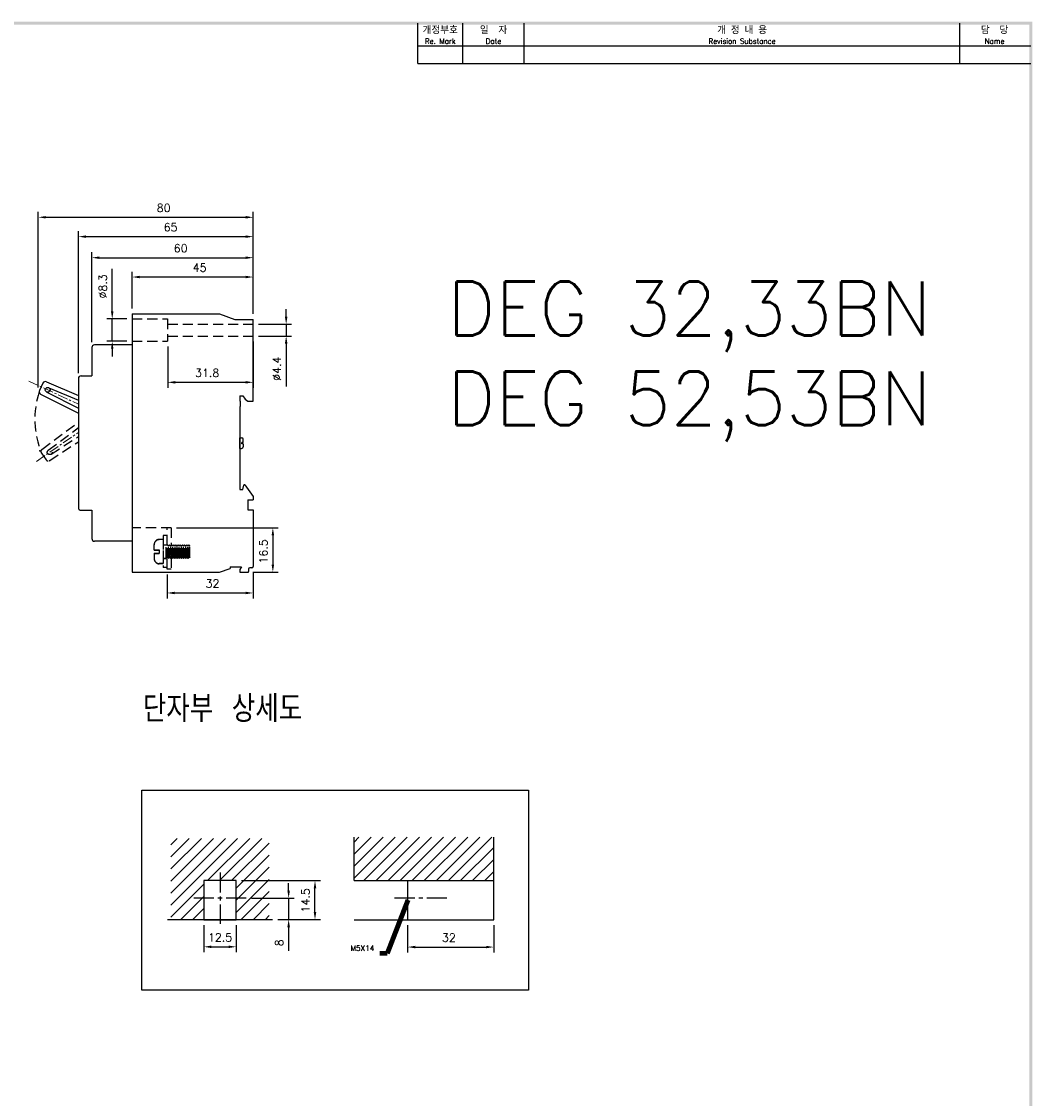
# Model space of a CAD drawing. Extents: x 2148 to 5472, y -907 to 1378.
# Tile 6 of 6: x 5092 to 5468, y 973 to 1374. Entities that reach past the tile are written whole.
import ezdxf

# ---------------------------------------------------------------- set-up
doc = ezdxf.new("R2010")
doc.units = 0
doc.header["$LTSCALE"] = 3
doc.header["$MEASUREMENT"] = 0
doc.linetypes.add('CENTER', pattern=[2, 1.25, -0.25, 0.25, -0.25])
doc.linetypes.add('HIDDEN', pattern=[0.375, 0.25, -0.125])
doc.layers.get('Defpoints').update_dxf_attribs({"linetype": 'CONTINUOUS'})
for name, color, linetype in [('cen', 1, 'CENTER'), ('Device', 7, 'CONTINUOUS'), ('di', 3, 'CONTINUOUS'), ('DIM', 3, 'CONTINUOUS'), ('dimtaxt', 3, 'CONTINUOUS'), ('dwg', 7, 'CONTINUOUS'), ('hi', 5, 'HIDDEN'), ('text', 3, 'CONTINUOUS')]:
    doc.layers.add(name, color=color, linetype=linetype)
doc.styles.add('KIM', font='ROMANS.shx', dxfattribs={"height": 5, "bigfont": 'GSG1.shx'})
doc.styles.get("Standard").update_dxf_attribs({"font": 'romans.shx', "height": 3, "bigfont": 'ghs.shx'})
doc.dimstyles.get("Standard").update_dxf_attribs({"dimtxt": 0.18, "dimasz": 0.18, "dimexe": 0.18, "dimexo": 0.0625, "dimgap": 0.09, "dimtad": 0, "dimtih": 1, "dimtoh": 1, "dimdec": 4, "dimzin": 0, "dimdsep": 46, "dimtxsty": 'Standard', "dimcen": 0.09, "dimadec": 0, "dimazin": 0, "dimtfac": 1, "dimtdec": 4, "dimtofl": 0, "dimtmove": 0, "dimatfit": 3, "dimfxl": 0, "dimtolj": 1, "dimtzin": 0, "dimarcsym": 0})
doc.dimstyles.new('STANDARD$0', dxfattribs={"dimtxt": 5, "dimasz": 5, "dimexe": 1, "dimexo": 2, "dimgap": 2, "dimtad": 1, "dimdec": 4, "dimzin": 12, "dimdsep": 46, "dimtxsty": 'KIM', "dimcen": -1, "dimdle": 0.1, "dimadec": 0, "dimazin": 0, "dimtfac": 1, "dimtdec": 4, "dimtmove": 0, "dimatfit": 3, "dimfxl": 0, "dimtolj": 1, "dimtzin": 0, "dimarcsym": 0})

# ---------------------------------------------------------------- blocks, each defined once
blk = doc.blocks.new('*D137')
at = {"layer": 'Defpoints', "color": 0}
for p in [(5146.22, 1169.96), (5178.22, 1170.96), (5178.22, 1161.14)]:
    blk.add_point(p, dxfattribs=at)
at = {"layer": 'di'}
for p, q in [((5146.22, 1167.96), (5146.22, 1159.14)), ((5178.22, 1168.96), (5178.22, 1159.14)), ((5149.02, 1161.14), (5175.42, 1161.14))]:
    blk.add_line(p, q, dxfattribs=at)
for points in [[(5149.02, 1161.61), (5149.02, 1160.68), (5146.22, 1161.14)], [(5175.42, 1161.61), (5175.42, 1160.68), (5178.22, 1161.14)]]:
    blk.add_solid(points, dxfattribs=at)
at = {"layer": 'di', "insert": (5163.09, 1164.64), "char_height": 3, "attachment_point": 5}
blk.add_mtext('\\A1;32', dxfattribs=at)
blk = doc.blocks.new('*D141')
at = {"layer": 'Defpoints', "color": 0}
for p in [(5178.22, 1300.81), (5178.22, 1262.86), (5098.31, 1235.52)]:
    blk.add_point(p, dxfattribs=at)
at = {"layer": 'di'}
for p, q in [((5098.31, 1237.52), (5098.31, 1302.81)), ((5178.22, 1264.86), (5178.22, 1302.81)), ((5101.11, 1300.81), (5175.42, 1300.81))]:
    blk.add_line(p, q, dxfattribs=at)
for points in [[(5101.11, 1301.28), (5101.11, 1300.34), (5098.31, 1300.81)], [(5175.42, 1301.28), (5175.42, 1300.34), (5178.22, 1300.81)]]:
    blk.add_solid(points, dxfattribs=at)
at = {"layer": 'di', "insert": (5144.94, 1304.31), "char_height": 3, "attachment_point": 5}
blk.add_mtext('\\A1;80', dxfattribs=at)
blk = doc.blocks.new('*D142')
at = {"layer": 'Defpoints', "color": 0}
for p in [(5178.22, 1293.62), (5178.22, 1262.86), (5113.22, 1240.86)]:
    blk.add_point(p, dxfattribs=at)
at = {"layer": 'di'}
for p, q in [((5113.22, 1242.86), (5113.22, 1295.62)), ((5116.02, 1293.62), (5175.42, 1293.62)), ((5178.22, 1264.86), (5178.22, 1295.62))]:
    blk.add_line(p, q, dxfattribs=at)
for points in [[(5116.02, 1294.08), (5116.02, 1293.15), (5113.22, 1293.62)], [(5175.42, 1294.08), (5175.42, 1293.15), (5178.22, 1293.62)]]:
    blk.add_solid(points, dxfattribs=at)
at = {"layer": 'di', "insert": (5147.51, 1297.12), "char_height": 3, "attachment_point": 5}
blk.add_mtext('\\A1;65', dxfattribs=at)
blk = doc.blocks.new('*D143')
at = {"layer": 'Defpoints', "color": 0}
for p in [(5178.22, 1285.79), (5178.22, 1262.86), (5118.22, 1252.36)]:
    blk.add_point(p, dxfattribs=at)
at = {"layer": 'di'}
for p, q in [((5118.22, 1254.36), (5118.22, 1287.79)), ((5121.02, 1285.79), (5175.42, 1285.79)), ((5178.22, 1264.86), (5178.22, 1287.79))]:
    blk.add_line(p, q, dxfattribs=at)
for points in [[(5121.02, 1286.25), (5121.02, 1285.32), (5118.22, 1285.79)], [(5175.42, 1286.25), (5175.42, 1285.32), (5178.22, 1285.79)]]:
    blk.add_solid(points, dxfattribs=at)
at = {"layer": 'di', "insert": (5151.24, 1289.29), "char_height": 3, "attachment_point": 5}
blk.add_mtext('\\A1;60', dxfattribs=at)
blk = doc.blocks.new('*D138')
at = {"layer": 'Defpoints', "color": 0}
for p in [(5133.22, 1278.59), (5133.22, 1264.86), (5178.22, 1262.86)]:
    blk.add_point(p, dxfattribs=at)
at = {"layer": 'di'}
for p, q in [((5133.22, 1266.86), (5133.22, 1280.59)), ((5175.42, 1278.59), (5136.02, 1278.59)), ((5178.22, 1264.86), (5178.22, 1280.59))]:
    blk.add_line(p, q, dxfattribs=at)
for points in [[(5136.02, 1279.06), (5136.02, 1278.13), (5133.22, 1278.59)], [(5175.42, 1279.06), (5175.42, 1278.13), (5178.22, 1278.59)]]:
    blk.add_solid(points, dxfattribs=at)
at = {"layer": 'di', "insert": (5158.3, 1282.09), "char_height": 3, "attachment_point": 5}
blk.add_mtext('\\A1;45', dxfattribs=at)
blk = doc.blocks.new('*D171')
at = {"layer": 'Defpoints', "color": 0}
for p in [(5147.72, 1185.36), (5176.32, 1168.86), (5185.53, 1168.86)]:
    blk.add_point(p, dxfattribs=at)
at = {"layer": 'di'}
for p, q in [((5149.72, 1185.36), (5187.53, 1185.36)), ((5185.53, 1182.56), (5185.53, 1171.66)), ((5178.32, 1168.86), (5187.53, 1168.86))]:
    blk.add_line(p, q, dxfattribs=at)
for points in [[(5185.06, 1182.56), (5185.99, 1182.56), (5185.53, 1185.36)], [(5185.06, 1171.66), (5185.99, 1171.66), (5185.53, 1168.86)]]:
    blk.add_solid(points, dxfattribs=at)
at = {"layer": 'di', "insert": (5182.03, 1176.6), "char_height": 3, "attachment_point": 5, "rotation": 90}
blk.add_mtext('\\A1;16.5', dxfattribs=at)
blk = doc.blocks.new('*D149')
at = {"layer": 'Defpoints', "color": 0}
for p in [(5146.42, 1254.71), (5178.22, 1256.66), (5178.22, 1239.46)]:
    blk.add_point(p, dxfattribs=at)
at = {"layer": 'di'}
for p, q in [((5178.22, 1254.66), (5178.22, 1237.46)), ((5146.42, 1252.71), (5146.42, 1237.46)), ((5149.22, 1239.46), (5175.42, 1239.46))]:
    blk.add_line(p, q, dxfattribs=at)
for points in [[(5149.22, 1239.92), (5149.22, 1238.99), (5146.42, 1239.46)], [(5175.42, 1239.92), (5175.42, 1238.99), (5178.22, 1239.46)]]:
    blk.add_solid(points, dxfattribs=at)
at = {"layer": 'di', "insert": (5161.12, 1242.96), "char_height": 3, "attachment_point": 5}
blk.add_mtext('\\A1;31.8', dxfattribs=at)
blk = doc.blocks.new('*D176')
at = {"layer": 'Defpoints', "color": 0}
for p in [(5175.63, 1047.69), (5191.4, 1047.69), (5185.38, 1039.69)]:
    blk.add_point(p, dxfattribs=at)
at = {"layer": 'di'}
for p, q in [((5191.4, 1050.49), (5191.4, 1053.29)), ((5177.63, 1047.69), (5193.4, 1047.69)), ((5191.4, 1047.69), (5191.4, 1039.69)), ((5187.38, 1039.69), (5193.4, 1039.69)), ((5191.4, 1036.89), (5191.4, 1028.09))]:
    blk.add_line(p, q, dxfattribs=at)
for points in [[(5190.93, 1050.49), (5191.87, 1050.49), (5191.4, 1047.69)], [(5190.93, 1036.89), (5191.87, 1036.89), (5191.4, 1039.69)]]:
    blk.add_solid(points, dxfattribs=at)
at = {"layer": 'di', "insert": (5187.9, 1031.09), "char_height": 3, "attachment_point": 5, "rotation": 90}
blk.add_mtext('\\A1;8', dxfattribs=at)
blk = doc.blocks.new('*D177')
at = {"layer": 'Defpoints', "color": 0}
for p in [(5171.89, 1054.19), (5201.2, 1054.19), (5185.88, 1039.69)]:
    blk.add_point(p, dxfattribs=at)
at = {"layer": 'di'}
for p, q in [((5173.89, 1054.19), (5203.2, 1054.19)), ((5201.2, 1042.49), (5201.2, 1051.39)), ((5187.88, 1039.69), (5203.2, 1039.69))]:
    blk.add_line(p, q, dxfattribs=at)
for points in [[(5200.73, 1051.39), (5201.67, 1051.39), (5201.2, 1054.19)], [(5200.73, 1042.49), (5201.67, 1042.49), (5201.2, 1039.69)]]:
    blk.add_solid(points, dxfattribs=at)
at = {"layer": 'di', "insert": (5197.7, 1046.86), "char_height": 3, "attachment_point": 5, "rotation": 90}
blk.add_mtext('\\A1;14.5', dxfattribs=at)
blk = doc.blocks.new('*D178')
at = {"layer": 'Defpoints', "color": 0}
for p in [(5159.89, 1039.69), (5171.89, 1039.69), (5171.89, 1029.6)]:
    blk.add_point(p, dxfattribs=at)
at = {"layer": 'di'}
for p, q in [((5159.89, 1037.69), (5159.89, 1027.6)), ((5171.89, 1037.69), (5171.89, 1027.6)), ((5162.69, 1029.6), (5169.09, 1029.6))]:
    blk.add_line(p, q, dxfattribs=at)
for points in [[(5162.69, 1030.07), (5162.69, 1029.13), (5159.89, 1029.6)], [(5169.09, 1030.07), (5169.09, 1029.13), (5171.89, 1029.6)]]:
    blk.add_solid(points, dxfattribs=at)
at = {"layer": 'di', "insert": (5165.89, 1033.1), "char_height": 3, "attachment_point": 5}
blk.add_mtext('\\A1;12.5', dxfattribs=at)
blk = doc.blocks.new('*D179')
at = {"layer": 'Defpoints', "color": 0}
for p in [(5235.66, 1039.69), (5267.66, 1039.69), (5267.66, 1029.5)]:
    blk.add_point(p, dxfattribs=at)
at = {"layer": 'di'}
for p, q in [((5235.66, 1037.69), (5235.66, 1027.5)), ((5267.66, 1037.69), (5267.66, 1027.5)), ((5238.46, 1029.5), (5264.86, 1029.5))]:
    blk.add_line(p, q, dxfattribs=at)
for points in [[(5238.46, 1029.96), (5238.46, 1029.03), (5235.66, 1029.5)], [(5264.86, 1029.96), (5264.86, 1029.03), (5267.66, 1029.5)]]:
    blk.add_solid(points, dxfattribs=at)
at = {"layer": 'di', "insert": (5250.97, 1033), "char_height": 3, "attachment_point": 5}
blk.add_mtext('\\A1;32', dxfattribs=at)
blk = doc.blocks.new('*D169')
at = {"layer": 'Defpoints', "color": 0}
for p in [(5133.22, 1263.01), (5125.8, 1254.71), (5133.22, 1254.71)]:
    blk.add_point(p, dxfattribs=at)
at = {"layer": 'DIM'}
for p, q in [((5125.8, 1265.81), (5125.8, 1281.61)), ((5131.22, 1263.01), (5123.8, 1263.01)), ((5125.8, 1254.71), (5125.8, 1263.01)), ((5131.22, 1254.71), (5123.8, 1254.71)), ((5125.8, 1251.91), (5125.8, 1249.11))]:
    blk.add_line(p, q, dxfattribs=at)
for points in [[(5125.33, 1265.81), (5126.26, 1265.81), (5125.8, 1263.01)], [(5125.33, 1251.91), (5126.26, 1251.91), (5125.8, 1254.71)]]:
    blk.add_solid(points, dxfattribs=at)
at = {"layer": 'DIM', "insert": (5122.3, 1275.11), "char_height": 5, "attachment_point": 5, "rotation": 90, "style": 'KIM'}
blk.add_mtext('\\A1;{\\H0.6x;%%C8.3}', dxfattribs=at)
blk = doc.blocks.new('*D170')
at = {"layer": 'Defpoints', "color": 0}
for p in [(5178.22, 1261.06), (5178.22, 1256.66), (5190.48, 1256.66)]:
    blk.add_point(p, dxfattribs=at)
at = {"layer": 'DIM'}
for p, q in [((5190.48, 1263.86), (5190.48, 1266.66)), ((5180.22, 1261.06), (5192.48, 1261.06)), ((5190.48, 1261.06), (5190.48, 1256.66)), ((5180.22, 1256.66), (5192.48, 1256.66)), ((5190.48, 1253.86), (5190.48, 1237.92))]:
    blk.add_line(p, q, dxfattribs=at)
for points in [[(5190.01, 1263.86), (5190.95, 1263.86), (5190.48, 1261.06)], [(5190.01, 1253.86), (5190.95, 1253.86), (5190.48, 1256.66)]]:
    blk.add_solid(points, dxfattribs=at)
at = {"layer": 'DIM', "insert": (5186.98, 1244.49), "char_height": 5, "attachment_point": 5, "rotation": 90, "style": 'KIM'}
blk.add_mtext('\\A1;{\\H0.6x;%%C4.4}', dxfattribs=at)

msp = doc.modelspace()

# ---------------------------------------------------------------- hatches: boundary and pattern name
at = {"layer": 'di'}
h = msp.add_hatch(dxfattribs=at)
h.set_pattern_fill('ANSI31', color=256, style=0)
h.set_pattern_definition([(45, (4217.04, 796.9822), (-2.245064, 2.245064), [])])
h.paths.add_polyline_path([(5184.159, 1069.863), (5147.614, 1069.863), (5147.614, 1039.685), (5159.887, 1039.685), (5159.887, 1054.185), (5171.887, 1054.185), (5171.887, 1039.685), (5184.159, 1039.685)])
h = msp.add_hatch(dxfattribs=at)
h.set_pattern_fill('ANSI31', color=256, style=0)
h.set_pattern_definition([(45, (4217.04, 788.2), (-2.245064, 2.245064), [])])
h.paths.add_polyline_path([(5267.661, 1070.3), (5215.787, 1070.3), (5215.787, 1054.185), (5267.661, 1054.185)])

# ---------------------------------------------------------------- linework, layer by layer
at = {"layer": 'cen', "lineweight": 5}
for p, q in [((5094.838, 1239.898), (5113.215, 1231.329)), ((5097.675, 1210.075), (5113.215, 1220.857))]:
    msp.add_line(p, q, dxfattribs=at)
at = {"layer": 'cen', "ltscale": 2}
for p, q in [((5165.887, 1057.281), (5165.887, 1038.09)), ((5175.633, 1047.685), (5156.141, 1047.685)), ((5250.28, 1047.685), (5230.788, 1047.685))]:
    msp.add_line(p, q, dxfattribs=at)
at = {"layer": 'Device', "linetype": 'Continuous'}
for p, q in [((5133.215, 1264.864), (5133.215, 1185.464)), ((5133.215, 1264.864), (5165.715, 1264.864)), ((5165.715, 1264.864), (5171.429, 1262.864)), ((5171.429, 1262.864), (5178.215, 1262.864)), ((5178.215, 1232.464), (5178.215, 1262.864)), ((5133.215, 1253.364), (5119.215, 1253.364)), ((5118.215, 1252.364), (5118.215, 1241.864)), ((5114.215, 1241.864), (5118.215, 1241.864)), ((5100.016, 1239.17), (5098.724, 1236.399)), ((5101.318, 1239.666), (5113.215, 1234.539)), ((5102.197, 1237.459), (5113.215, 1232.783)), ((5113.215, 1240.864), (5113.215, 1234.539)), ((5099.181, 1235.083), (5113.215, 1228.029)), ((5101.437, 1235.828), (5113.215, 1229.826)), ((5113.215, 1234.539), (5113.215, 1192.864)), ((5173.215, 1234.464), (5173.215, 1232.464)), ((5173.215, 1234.464), (5174.315, 1234.464)), ((5173.215, 1234.464), (5174.215, 1234.464)), ((5174.315, 1234.464), (5175.215, 1233.164)), ((5175.215, 1233.164), (5176.215, 1232.464)), ((5173.215, 1232.464), (5173.415, 1232.464)), ((5173.215, 1230.464), (5173.215, 1199.664)), ((5173.215, 1230.464), (5173.415, 1230.464)), ((5173.415, 1232.464), (5173.415, 1230.464)), ((5176.215, 1232.464), (5178.215, 1232.464)), ((5173.215, 1214.864), (5173.215, 1218.864)), ((5173.215, 1218.864), (5173.915, 1218.864)), ((5174.515, 1217.114), (5174.515, 1218.264)), ((5173.215, 1214.864), (5173.915, 1214.864)), ((5174.015, 1216.614), (5174.015, 1217.114)), ((5174.515, 1217.114), (5174.015, 1217.114)), ((5174.515, 1216.614), (5174.015, 1216.614)), ((5174.515, 1216.614), (5174.515, 1215.464)), ((5174.315, 1199.664), (5174.741, 1201.256)), ((5175.097, 1201.32), (5178.215, 1196.964)), ((5173.215, 1199.664), (5174.315, 1199.664)), ((5176.215, 1195.764), (5176.215, 1192.064)), ((5176.215, 1195.764), (5178.215, 1195.764)), ((5178.215, 1196.964), (5178.215, 1195.764)), ((5114.215, 1191.864), (5118.215, 1191.864)), ((5118.215, 1191.864), (5118.215, 1181.364)), ((5133.215, 1190.164), (5133.215, 1186.964)), ((5176.215, 1192.064), (5178.215, 1192.064)), ((5178.215, 1192.064), (5178.215, 1170.964)), ((5133.215, 1185.464), (5133.215, 1168.864)), ((5133.215, 1180.364), (5119.215, 1180.364)), ((5165.715, 1168.864), (5169.715, 1170.264)), ((5169.715, 1170.864), (5173.815, 1170.864)), ((5169.715, 1170.864), (5169.715, 1170.264)), ((5173.815, 1170.864), (5173.215, 1169.864)), ((5173.215, 1169.864), (5173.215, 1168.864)), ((5176.515, 1169.964), (5176.515, 1169.064)), ((5177.715, 1170.464), (5177.015, 1170.464)), ((5133.215, 1168.864), (5165.715, 1168.864)), ((5173.215, 1168.864), (5176.315, 1168.864))]:
    msp.add_line(p, q, dxfattribs=at)
msp.add_circle((5101.817, 1236.644), 0.9, dxfattribs=at)
for centre, radius, start, end in [((5119.215, 1252.364), 1, 90, 180), ((5114.215, 1240.864), 1, 90, 180), ((5100.922, 1238.748), 1, 66.68468, 155), ((5099.63, 1235.976), 1, 155, 243.31532), ((5173.915, 1218.264), 0.6, 0, 90), ((5173.915, 1215.464), 0.6, 270, 0), ((5174.935, 1201.204), 0.2, 35.59381, 165), ((5114.215, 1192.864), 1, 180, 270), ((5119.215, 1181.364), 1, 180, 270), ((5177.015, 1169.964), 0.5, 90, 180), ((5177.715, 1170.964), 0.5, 270, 0), ((5176.315, 1169.064), 0.2, 270, 0)]:
    msp.add_arc(centre, radius, start, end, dxfattribs=at)
at = {"layer": 'di'}
msp.add_lwpolyline([(5136.826, 1087.877), (5280.652, 1087.877), (5280.652, 1013.484), (5136.826, 1013.484)], close=True, dxfattribs=at)
at = {"layer": 'dimtaxt'}
for p, q in [((5256.186, 1357.983), (5256.186, 1372.983)), ((5278.986, 1357.983), (5278.986, 1372.983)), ((5441.04, 1357.983), (5441.04, 1372.983)), ((5239.386, 1364.583), (5467.386, 1364.583)), ((5239.386, 1357.983), (5467.386, 1357.983))]:
    msp.add_line(p, q, dxfattribs=at)
at = {"layer": 'dwg', "color": 7}
for p, q in [((5215.787, 1054.185), (5215.787, 1070.3)), ((5267.661, 1039.685), (5267.661, 1070.382)), ((5215.787, 1054.185), (5267.661, 1054.185)), ((5235.661, 1039.685), (5235.661, 1054.185)), ((5185.379, 1039.685), (5146.395, 1039.685)), ((5215.787, 1039.685), (5267.661, 1039.685))]:
    msp.add_line(p, q, dxfattribs=at)
msp.add_lwpolyline([(5159.887, 1039.685), (5171.887, 1039.685), (5171.887, 1054.185), (5159.887, 1054.185)], close=True, dxfattribs=at)
at = {"layer": 'dwg'}
for points in [[(4488.786, 1373.583), (4489.986, 1372.383), (5467.986, 1373.583), (5466.786, 1372.383)], [(5467.986, 1373.583), (5466.786, 1372.383), (5467.986, 684.783), (5466.786, 685.983)]]:
    msp.add_trace(points, dxfattribs=at)
at = {"layer": 'hi', "linetype": 'HIDDEN', "ltscale": 5}
for p, q in [((5133.215, 1263.014), (5146.415, 1263.014)), ((5146.415, 1263.014), (5146.415, 1254.714)), ((5146.415, 1261.064), (5178.215, 1261.064)), ((5133.215, 1254.714), (5146.415, 1254.714)), ((5146.415, 1256.664), (5178.215, 1256.664)), ((5099.688, 1214.54), (5113.215, 1224.617)), ((5102.038, 1214.198), (5113.215, 1222.621)), ((5102.588, 1210.397), (5113.215, 1217.382)), ((5103.071, 1212.723), (5113.215, 1219.31)), ((5099.466, 1213.164), (5101.22, 1210.659)), ((5147.715, 1185.364), (5133.215, 1185.364)), ((5146.215, 1178.964), (5146.215, 1185.364)), ((5147.715, 1185.364), (5147.715, 1178.748)), ((5144.715, 1182.564), (5144.715, 1170.564)), ((5146.215, 1182.564), (5144.715, 1182.564)), ((5141.415, 1177.164), (5141.415, 1179.164)), ((5141.415, 1177.064), (5141.415, 1179.064)), ((5141.415, 1177.164), (5143.215, 1177.164)), ((5143.215, 1177.164), (5143.215, 1175.964)), ((5144.715, 1181.064), (5143.315, 1181.064)), ((5144.715, 1180.964), (5143.315, 1180.964)), ((5144.715, 1181.064), (5144.715, 1172.064)), ((5144.715, 1181.064), (5144.715, 1172.064)), ((5144.715, 1179.064), (5146.315, 1179.064)), ((5146.315, 1178.964), (5144.715, 1178.964)), ((5146.315, 1174.497), (5145.915, 1178.231)), ((5145.915, 1174.064), (5145.915, 1178.231)), ((5146.315, 1174.397), (5145.915, 1178.131)), ((5145.915, 1173.964), (5145.915, 1178.131)), ((5146.715, 1174.064), (5146.315, 1179.064)), ((5146.715, 1178.631), (5146.315, 1179.064)), ((5146.715, 1173.964), (5146.315, 1178.964)), ((5146.715, 1178.531), (5146.315, 1178.964)), ((5146.715, 1178.631), (5147.115, 1179.064)), ((5146.715, 1178.531), (5147.115, 1178.964)), ((5147.115, 1174.497), (5146.715, 1178.631)), ((5147.115, 1174.397), (5146.715, 1178.531)), ((5147.515, 1174.064), (5147.115, 1179.064)), ((5147.115, 1179.064), (5147.515, 1178.631)), ((5147.515, 1173.964), (5147.115, 1178.964)), ((5147.115, 1178.964), (5147.515, 1178.531)), ((5147.515, 1178.631), (5147.915, 1179.064)), ((5147.515, 1178.531), (5147.915, 1178.964)), ((5147.915, 1174.497), (5147.515, 1178.631)), ((5147.915, 1174.397), (5147.515, 1178.531)), ((5148.315, 1174.064), (5147.915, 1179.064)), ((5147.915, 1179.064), (5148.315, 1178.631)), ((5148.315, 1173.964), (5147.915, 1178.964)), ((5147.915, 1178.964), (5148.315, 1178.531)), ((5148.315, 1178.631), (5148.715, 1179.064)), ((5148.315, 1178.531), (5148.715, 1178.964)), ((5148.715, 1174.497), (5148.315, 1178.631)), ((5148.715, 1174.397), (5148.315, 1178.531)), ((5149.115, 1174.064), (5148.715, 1179.064)), ((5148.715, 1179.064), (5149.115, 1178.631)), ((5149.115, 1173.964), (5148.715, 1178.964)), ((5148.715, 1178.964), (5149.115, 1178.531)), ((5149.115, 1178.631), (5149.515, 1179.064)), ((5149.115, 1178.531), (5149.515, 1178.964)), ((5149.515, 1174.497), (5149.115, 1178.631)), ((5149.515, 1174.397), (5149.115, 1178.531)), ((5149.515, 1179.064), (5149.915, 1178.631)), ((5149.915, 1174.064), (5149.515, 1179.064)), ((5149.515, 1178.964), (5149.915, 1178.531)), ((5149.915, 1173.964), (5149.515, 1178.964)), ((5149.915, 1178.631), (5150.315, 1179.064)), ((5149.915, 1178.531), (5150.315, 1178.964)), ((5150.315, 1174.497), (5149.915, 1178.631)), ((5150.315, 1174.397), (5149.915, 1178.531)), ((5150.715, 1174.064), (5150.315, 1179.064)), ((5150.315, 1179.064), (5150.715, 1178.631)), ((5150.715, 1173.964), (5150.315, 1178.964)), ((5150.315, 1178.964), (5150.715, 1178.531)), ((5150.715, 1178.631), (5151.115, 1179.064)), ((5150.715, 1178.531), (5151.115, 1178.964)), ((5151.115, 1174.497), (5150.715, 1178.631)), ((5151.115, 1174.397), (5150.715, 1178.531)), ((5151.515, 1174.064), (5151.115, 1179.064)), ((5151.115, 1179.064), (5151.515, 1178.631)), ((5151.515, 1173.964), (5151.115, 1178.964)), ((5151.115, 1178.964), (5151.515, 1178.531)), ((5151.515, 1178.631), (5151.915, 1179.064)), ((5151.515, 1178.531), (5151.915, 1178.964)), ((5151.915, 1174.497), (5151.515, 1178.631)), ((5151.915, 1174.397), (5151.515, 1178.531)), ((5152.315, 1174.064), (5151.915, 1179.064)), ((5151.915, 1179.064), (5152.315, 1178.631)), ((5152.315, 1173.964), (5151.915, 1178.964)), ((5151.915, 1178.964), (5152.315, 1178.531)), ((5152.315, 1178.631), (5152.715, 1179.064)), ((5152.315, 1178.531), (5152.715, 1178.964)), ((5152.715, 1174.497), (5152.315, 1178.631)), ((5152.715, 1174.397), (5152.315, 1178.531)), ((5153.115, 1174.064), (5152.715, 1179.064)), ((5152.715, 1179.064), (5153.115, 1178.631)), ((5153.115, 1173.964), (5152.715, 1178.964)), ((5152.715, 1178.964), (5153.115, 1178.531)), ((5153.115, 1178.631), (5153.515, 1179.064)), ((5153.115, 1178.531), (5153.515, 1178.964)), ((5153.515, 1174.497), (5153.115, 1178.631)), ((5153.515, 1174.397), (5153.115, 1178.531)), ((5153.915, 1174.064), (5153.515, 1179.064)), ((5153.515, 1179.064), (5153.915, 1178.631)), ((5153.915, 1173.964), (5153.515, 1178.964)), ((5153.515, 1178.964), (5153.915, 1178.531)), ((5154.259, 1179.087), (5153.915, 1178.631)), ((5154.259, 1178.987), (5153.915, 1178.531)), ((5154.315, 1174.497), (5153.915, 1178.631)), ((5154.315, 1174.397), (5153.915, 1178.531)), ((5154.487, 1174.269), (5154.259, 1179.087)), ((5154.715, 1178.631), (5154.259, 1179.087)), ((5154.487, 1174.169), (5154.259, 1178.987)), ((5154.715, 1178.531), (5154.259, 1178.987)), ((5154.715, 1174.497), (5154.715, 1178.631)), ((5154.715, 1174.397), (5154.715, 1178.531)), ((5141.415, 1177.064), (5143.215, 1177.064)), ((5141.415, 1175.964), (5141.415, 1173.964)), ((5141.415, 1175.964), (5143.215, 1175.964)), ((5141.415, 1175.864), (5141.415, 1173.864)), ((5141.415, 1175.864), (5143.215, 1175.864)), ((5143.215, 1177.064), (5143.215, 1175.864)), ((5144.715, 1174.064), (5145.915, 1174.064)), ((5144.715, 1173.964), (5145.915, 1173.964)), ((5146.315, 1174.497), (5145.915, 1174.064)), ((5146.315, 1174.397), (5145.915, 1173.964)), ((5146.215, 1169.964), (5146.215, 1174.289)), ((5146.715, 1174.064), (5146.315, 1174.497)), ((5146.715, 1173.964), (5146.315, 1174.397)), ((5146.715, 1174.064), (5147.115, 1174.497)), ((5146.715, 1173.964), (5147.115, 1174.397)), ((5147.115, 1174.497), (5147.515, 1174.064)), ((5147.115, 1174.397), (5147.515, 1173.964)), ((5147.515, 1174.064), (5147.915, 1174.497)), ((5147.515, 1173.964), (5147.915, 1174.397)), ((5147.715, 1174.181), (5147.715, 1168.864)), ((5147.915, 1174.497), (5148.315, 1174.064)), ((5147.915, 1174.397), (5148.315, 1173.964)), ((5148.315, 1174.064), (5148.715, 1174.497)), ((5148.315, 1173.964), (5148.715, 1174.397)), ((5148.715, 1174.497), (5149.115, 1174.064)), ((5148.715, 1174.397), (5149.115, 1173.964)), ((5149.115, 1174.064), (5149.515, 1174.497)), ((5149.115, 1173.964), (5149.515, 1174.397)), ((5149.515, 1174.497), (5149.915, 1174.064)), ((5149.515, 1174.397), (5149.915, 1173.964)), ((5149.915, 1174.064), (5150.315, 1174.497)), ((5149.915, 1173.964), (5150.315, 1174.397)), ((5150.315, 1174.497), (5150.715, 1174.064)), ((5150.315, 1174.397), (5150.715, 1173.964)), ((5150.715, 1174.064), (5151.115, 1174.497)), ((5150.715, 1173.964), (5151.115, 1174.397)), ((5151.115, 1174.497), (5151.515, 1174.064)), ((5151.115, 1174.397), (5151.515, 1173.964)), ((5151.515, 1174.064), (5151.915, 1174.497)), ((5151.515, 1173.964), (5151.915, 1174.397)), ((5151.915, 1174.497), (5152.315, 1174.064)), ((5151.915, 1174.397), (5152.315, 1173.964)), ((5152.315, 1174.064), (5152.715, 1174.497)), ((5152.315, 1173.964), (5152.715, 1174.397)), ((5152.715, 1174.497), (5153.115, 1174.064)), ((5152.715, 1174.397), (5153.115, 1173.964)), ((5153.115, 1174.064), (5153.515, 1174.497)), ((5153.115, 1173.964), (5153.515, 1174.397)), ((5153.515, 1174.497), (5153.915, 1174.064)), ((5153.515, 1174.397), (5153.915, 1173.964)), ((5154.315, 1174.497), (5153.915, 1174.064)), ((5154.315, 1174.397), (5153.915, 1173.964)), ((5154.487, 1174.269), (5154.315, 1174.497)), ((5154.487, 1174.169), (5154.315, 1174.397)), ((5154.715, 1174.497), (5154.487, 1174.269)), ((5154.715, 1174.397), (5154.487, 1174.169)), ((5144.715, 1172.064), (5143.315, 1172.064)), ((5144.715, 1171.964), (5143.315, 1171.964)), ((5146.215, 1170.564), (5144.715, 1170.564)), ((5147.715, 1169.964), (5146.215, 1169.964))]:
    msp.add_line(p, q, dxfattribs=at)
msp.add_circle((5102.555, 1213.46), 0.9, dxfattribs=at)
for centre, radius, start, end in [((5130.807, 1225.736), 33.775, 162.30085, 201.80386), ((5100.285, 1213.738), 1, 126.68468, 215), ((5143.315, 1179.164), 1.9, 90, 180), ((5143.315, 1179.064), 1.9, 90, 180), ((5143.315, 1173.964), 1.9, 180, 270), ((5143.315, 1173.864), 1.9, 180, 270)]:
    msp.add_arc(centre, radius, start, end, dxfattribs=at)
at = {"layer": 'hi', "linetype": 'HIDDEN'}
msp.add_arc((5102.039, 1211.233), 1, 215, 303.31532, dxfattribs=at)
msp.add_point((5098.909, 1213.96), dxfattribs=at)
at = {"layer": 'text'}
msp.add_line((5239.386, 1357.983), (5239.386, 1372.983), dxfattribs=at)

# ---------------------------------------------------------------- texts
at = {"layer": 'di'}
for s, insert, char_height, width, attachment_point in [('개정부호\\P{\\H0.72727x;Re. Mark}', (5247.786, 1368.483), 2.64, 16.8, 5), ('{\\H1.1x;일  자}\\P{\\H0.8x;Date}', (5267.586, 1368.483), 2.4, 22.8, 5), ('{\\H1.1x;개 정 내 용\\P\\H0.72727x;Revision Substance}', (5360.013, 1368.483), 2.4, 162.05361, 5), ('담  당\\P{\\H0.72727x;Name}', (5453.913, 1368.483), 2.64, 25.74639, 5), ('{\\Fromans,hgs|c129;단자부 상세도}', (5137.182, 1123.096), 10, 116.39597, 1)]:
    msp.add_mtext(s, dxfattribs=dict(at, insert=insert, char_height=char_height, width=width, attachment_point=attachment_point))
at = {"layer": 'di', "insert": (5223.285, 1028.112), "char_height": 2, "attachment_point": 9}
msp.add_mtext('M5X14', dxfattribs=at)
at = {"layer": 'DIM', "insert": (5250.341, 1276.877), "char_height": 20, "width": 782.77285, "attachment_point": 1}
msp.add_mtext('{\\Fromans,hgs|c129;D}EG 32,33BN\\PDEG 52,53BN', dxfattribs=at)

# ---------------------------------------------------------------- dimensions: what is measured, and where the dimension line sits
at = {"layer": 'di'}
for base, p1, p2, text, picture, middle in [((5178.215, 1300.809), (5098.313, 1235.519), (5178.215, 1262.864), '80', '*D141', (5144.942, 1300.809)), ((5171.887, 1029.599), (5159.887, 1039.685), (5171.887, 1039.685), '12.5', '*D178', (5165.887, 1029.599))]:
    dim = msp.add_linear_dim(base=base, p1=p1, p2=p2, text=text, dimstyle='STANDARD$0', override={"dimtxt": 3, "dimasz": 2.8, "dimexe": 2, "dimdec": 2, "dimzin": 8, "dimtxsty": 'Standard', "dimcen": 0, "dimclrd": 256, "dimclre": 256, "dimclrt": 256, "dimadec": 2, "dimazin": 2, "dimtfac": 0.6, "dimtdec": 2, "dimtzin": 8, "dimlwd": 65535, "dimlwe": 65535, "dimarcsym": 1}, dxfattribs=at)
    dim.commit()
    dim.dimension.update_dxf_attribs({"geometry": picture, "text_midpoint": middle, "dimtype": 160})
for base, p1, p2, angle, picture, middle in [((5178.215, 1293.618), (5113.215, 1240.864), (5178.215, 1262.864), 180, '*D142', (5147.511, 1293.618)), ((5178.215, 1285.786), (5118.215, 1252.364), (5178.215, 1262.864), 180, '*D143', (5151.235, 1285.786)), ((5133.215, 1278.595), (5178.215, 1262.864), (5133.215, 1264.864), 180, '*D138', (5158.299, 1278.595)), ((5185.527, 1168.864), (5147.715, 1185.364), (5176.315, 1168.864), 90, '*D171', (5185.527, 1176.603)), ((5178.215, 1161.142), (5146.215, 1169.964), (5178.215, 1170.964), 180, '*D137', (5163.094, 1161.142)), ((5201.201, 1054.185), (5185.879, 1039.685), (5171.887, 1054.185), 90, '*D177', (5201.201, 1046.861)), ((5191.399, 1047.685), (5185.379, 1039.685), (5175.633, 1047.685), 90, '*D176', (5191.399, 1031.085))]:
    dim = msp.add_linear_dim(base=base, p1=p1, p2=p2, angle=angle, dimstyle='STANDARD$0', override={"dimtxt": 3, "dimasz": 2.8, "dimexe": 2, "dimdec": 2, "dimzin": 8, "dimtxsty": 'Standard', "dimcen": 0, "dimclrd": 256, "dimclre": 256, "dimclrt": 256, "dimadec": 2, "dimazin": 2, "dimtfac": 0.6, "dimtdec": 2, "dimtzin": 8, "dimlwd": 65535, "dimlwe": 65535, "dimarcsym": 1}, dxfattribs=at)
    dim.commit()
    dim.dimension.update_dxf_attribs({"geometry": picture, "text_midpoint": middle, "dimtype": 160})
for base, p1, p2, picture, middle in [((5178.215, 1239.457), (5146.415, 1254.714), (5178.215, 1256.664), '*D149', (5161.124, 1239.457)), ((5267.661, 1029.498), (5235.661, 1039.685), (5267.661, 1039.685), '*D179', (5250.97, 1029.498))]:
    dim = msp.add_linear_dim(base=base, p1=p1, p2=p2, dimstyle='STANDARD$0', override={"dimtxt": 3, "dimasz": 2.8, "dimexe": 2, "dimdec": 2, "dimzin": 8, "dimtxsty": 'Standard', "dimcen": 0, "dimclrd": 256, "dimclre": 256, "dimclrt": 256, "dimadec": 2, "dimazin": 2, "dimtfac": 0.6, "dimtdec": 2, "dimtzin": 8, "dimlwd": 65535, "dimlwe": 65535, "dimarcsym": 1}, dxfattribs=at)
    dim.commit()
    dim.dimension.update_dxf_attribs({"geometry": picture, "text_midpoint": middle, "dimtype": 160})
at = {"layer": 'DIM'}
for base, p1, p2, picture, middle in [((5125.798, 1254.714), (5133.215, 1263.014), (5133.215, 1254.714), '*D169', (5125.798, 1275.114)), ((5190.479, 1256.664), (5178.215, 1261.064), (5178.215, 1256.664), '*D170', (5190.479, 1244.493))]:
    dim = msp.add_linear_dim(base=base, p1=p1, p2=p2, angle=90, text='{\\H0.6x;%%C<>}', dimstyle='STANDARD$0', override={"dimtxt": 3, "dimasz": 2.8, "dimexe": 2, "dimdec": 2, "dimzin": 8, "dimcen": 0, "dimclrd": 256, "dimclre": 256, "dimclrt": 256, "dimadec": 2, "dimazin": 2, "dimtfac": 0.6, "dimtdec": 2, "dimtzin": 8, "dimlwd": 65535, "dimlwe": 65535, "dimarcsym": 1}, dxfattribs=at)
    dim.commit()
    dim.dimension.update_dxf_attribs({"geometry": picture, "text_midpoint": middle, "dimtype": 160})

# ---------------------------------------------------------------- leaders
at = {"layer": 'di'}
msp.add_leader([(5235.661, 1046.935), (5228.085, 1027.112), (5225.285, 1027.112)], dimstyle='Standard', override={"dimtxt": 3, "dimasz": 2.8, "dimexe": 2, "dimexo": 2, "dimgap": 2, "dimtad": 1, "dimtih": 0, "dimtoh": 0, "dimdec": 2, "dimzin": 8, "dimcen": 0, "dimdle": 0.1, "dimclrd": 256, "dimclre": 256, "dimclrt": 256, "dimadec": 2, "dimazin": 2, "dimtfac": 0.6, "dimtdec": 2, "dimtofl": 1, "dimtzin": 8, "dimlwd": 65535, "dimlwe": 65535, "dimarcsym": 1}, dxfattribs=at)

doc.saveas('drawing.dxf')
